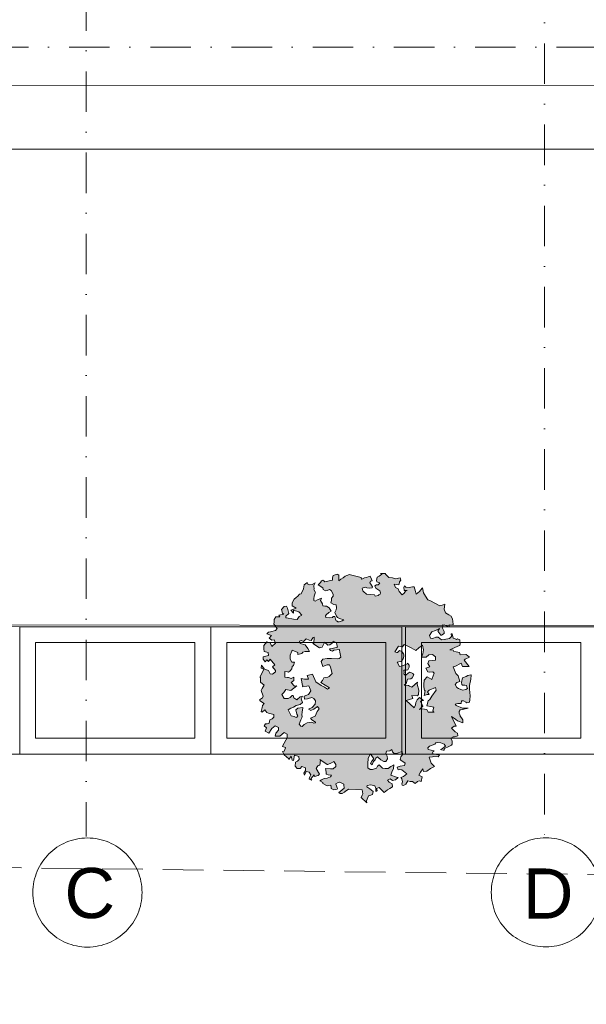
# Model space of a CAD drawing. Header units: centimetres. Extents: x -122 to 72759, y 3298 to 43172.
# Tile 65 of 243: x 36383 to 36561, y 10552 to 10862. Entities that reach past the tile are written whole.
import ezdxf

# ---------------------------------------------------------------- set-up
doc = ezdxf.new("R2010")
doc.units = ezdxf.units.CM
doc.header["$MEASUREMENT"] = 0
doc.linetypes.add('DASH2', pattern=[19.05, 12.7, -6.35])
doc.linetypes.add('DASHDOT', pattern=[25.4, 12.7, -6.35, 0, -6.35])
for name, color, linetype, lineweight in [('0-LINIA ŚREDNIA', 7, 'Continuous', 5), ('0-OSIE', 7, 'DASHDOT', 5), ('1-meble', 7, 'Continuous', 5), ('_ nowe meble', 7, 'Continuous', 5), ('_ ściany konstrukcyjne', 7, 'Continuous', 5), ('PRZERYWANA', 7, 'DASH2', 5), ('wymiarowanie', 7, 'Continuous', 5), ('ZZZ_Xref', 7, 'Continuous', 5)]:
    doc.layers.add(name, color=color, linetype=linetype, lineweight=lineweight)
doc.styles.get("Standard").update_dxf_attribs({"font": 'ARIAL.TTF'})

# ---------------------------------------------------------------- blocks, each defined once
blk = doc.blocks.new('G$CA1DC9C89')
at = {"layer": '0-LINIA ŚREDNIA', "lineweight": 5}
for points in [[(305.83, 544.32), (305.77, 271.56), (305.77, 271.57), (305.87, 205.54), (1959, 205.46), (1959.01, 269.46), (1933.96, 269.46), (1933.96, 765.16), (2471.1, 765.1), (2471.1, 576.1), (2845.26, 576.1), (2845.26, 765.1), (4125.09, 765.11)], [(325.88, 544.32), (325.88, 225.53), (1938.96, 225.46), (1938.96, 249.46), (1913.96, 249.46), (1913.96, 785.16), (2491.1, 785.1), (2491.1, 596.1), (2825.26, 596.1), (2825.26, 628.14), (2825.26, 628.14), (2825.26, 785.1), (4105.09, 785.11)]]:
    blk.add_lwpolyline(points, dxfattribs=at)
at = {"layer": '0-OSIE', "lineweight": 5}
blk.add_lwpolyline([(-236.34, 237.47), (4272.13, 237.47)], dxfattribs=at)
at = {"layer": '0-OSIE', "lineweight": 5, "ltscale": 40}
for centre in [(1758.41, -28.06), (1902.35, -27.99)]:
    blk.add_circle(centre, 17.14, dxfattribs=at)
at = {"layer": '_ nowe meble', "lineweight": 5, "ltscale": 0.5}
for points in [[(162.24, 764.75), (77.15, 765.38), (77.15, 495.81), (65.14, 495.81), (65.14, 465.82), (53.15, 465.82), (53.16, 56.24), (4727.78, 55.45)], [(4749.63, 256.64), (2471.1, 256.64), (2471.1, 763.1), (2451.03, 765.07), (2451.04, 784.96), (2305.04, 785.12), (2305.03, 765.12), (2099.99, 765.2), (2099.98, 784.98), (1954, 785.2), (1953.99, 765.16), (1933.96, 765.16), (1933.96, 269.46), (1959.01, 269.46), (1959, 205.42), (1139.5, 205.5), (1136.5, 205.5), (1136.5, 225.49), (1041.43, 225.5), (1041.43, 205.5), (305.87, 205.54), (305.87, 544.32)]]:
    blk.add_lwpolyline(points, dxfattribs=at)
blk.add_ellipse((1775.61, 50.96), major_axis=(-5, 0), ratio=0.508603, dxfattribs=at)
at = {"layer": '_ ściany konstrukcyjne', "lineweight": 5}
blk.add_lwpolyline([(325.88, 544.32), (325.88, 225.53), (1938.96, 225.46), (1938.96, 249.46), (1913.96, 249.46), (1913.96, 785.16), (2491.1, 785.1), (2491.1, 596.1), (2825.26, 596.1), (2825.26, 628.14), (2825.26, 628.14), (2825.26, 785.1), (4105.09, 785.11)], dxfattribs=at)
at = {"layer": 'PRZERYWANA', "lineweight": 5}
blk.add_lwpolyline([(-389.44, 4.56), (3619.14, -42.34), (5340.22, -63.18)], dxfattribs=at)
at = {"layer": 'wymiarowanie', "lineweight": 5, "ltscale": 0.5}
blk.add_lwpolyline([(2759.45, 55.45), (2759.45, 15.45), (1725.13, 15.45), (1725.13, 3.45), (1437.13, 3.54), (1437.13, -8.46), (957.13, -8.46), (957.13, 3.49), (1.15, 3.49), (1.15, 633.82), (13.15, 633.82), (13.15, 645.82), (25.15, 645.82), (25.14, 705.82), (37.13, 705.82), (36.77, 764.65), (77.15, 765.38), (77.15, 495.81), (65.14, 495.82), (65.14, 465.82), (53.14, 465.82), (53.15, 55.54)], close=True, dxfattribs=at)
at = {"layer": '0-OSIE', "lineweight": 5, "ltscale": 40, "char_height": 15.75, "attachment_point": 7, "rotation": 0}
for s, insert in [('\\pxqc;C', (1739.96, -36.32)), ('\\pxqc;D', (1883.9, -36.25))]:
    blk.add_mtext_dynamic_manual_height_columns(s, width=38.3331, gutter_width=12.5, heights=[17.57], dxfattribs=dict(at, insert=insert))
at = {"lineweight": 5, "ltscale": 0.5}
blk.add_wipeout([(1737.13, 55.45), (1797.13, 55.45), (1797.13, 15.45), (1737.13, 15.45)], dxfattribs=at).dxf.layer = '_ nowe meble'
at = {"layer": '0-OSIE', "lineweight": 5}
blk.add_lwpolyline([(1758.02, 892.87), (1758.02, -10.46)], dxfattribs=at)
at = {"layer": '_ nowe meble', "lineweight": 5, "ltscale": 0.5}
for points in [[(1737.13, 55.45), (1737.13, 15.45), (1797.13, 15.45), (1797.13, 55.45)], [(1742.13, 50.45), (1742.13, 20.45), (1792.13, 20.45), (1792.13, 50.45)]]:
    blk.add_lwpolyline(points, close=True, dxfattribs=at)
at = {"lineweight": 5, "ltscale": 0.5}
blk.add_wipeout([(1797.13, 55.45), (1857.13, 55.45), (1857.13, 15.45), (1797.13, 15.45)], dxfattribs=at).dxf.layer = '_ nowe meble'
at = {"layer": '1-meble', "lineweight": 5}
blk.add_lwpolyline([(1835.6, 50.94), (1835.21, 50.29), (1834.55, 49.77), (1833.9, 49.64), (1833.77, 49.77), (1832.86, 50.55), (1832.73, 50.29), (1832.08, 48.98), (1831.29, 48.85), (1829.21, 50.15), (1829.47, 50.15), (1829.6, 52.11), (1829.21, 51.98), (1828.69, 51.07), (1828.03, 51.2), (1827.12, 51.59), (1826.21, 50.81), (1825.55, 51.07), (1825.03, 50.94), (1825.16, 50.15), (1826.73, 49.77), (1827.64, 48.59), (1828.16, 47.68), (1826.73, 47.68), (1826.08, 47.42), (1825.68, 47.03), (1824.51, 46.76), (1824.51, 47.29), (1822.69, 48.07), (1822.55, 47.81), (1822.03, 46.5), (1822.03, 45.59), (1822.03, 45.2), (1822.55, 44.29), (1823.47, 44.29), (1823.08, 43.24), (1822.69, 42.98), (1822.55, 42.2), (1822.03, 41.55), (1821.51, 41.16), (1821.25, 41.29), (1820.34, 41.42), (1820.34, 39.59), (1821.25, 39.46), (1821.51, 39.46), (1822.42, 39.2), (1823.2, 39.59), (1823.2, 38.55), (1822.42, 37.89), (1823.47, 36.72), (1824.12, 36.85), (1822.29, 35.42), (1822.29, 35.42), (1820.73, 35.67), (1820.08, 34.76), (1819.42, 34.11), (1820.21, 32.94), (1821.38, 32.94), (1822.03, 33.2), (1822.69, 33.85), (1822.95, 33.85), (1823.2, 33.07), (1824.12, 32.42), (1824.25, 32.55), (1825.16, 33.46), (1825.94, 33.59), (1825.55, 32.81), (1825.94, 31.63), (1825.16, 30.98), (1823.99, 30.72), (1823.08, 30.2), (1822.29, 29.81), (1821.38, 29.29), (1822.42, 27.46), (1823.33, 27.2), (1823.99, 26.94), (1824.12, 27.07), (1824.51, 27.46), (1824.12, 27.98), (1823.86, 29.29), (1824.51, 29.81), (1826.08, 30.07), (1826.08, 29.94), (1825.81, 28.63), (1825.68, 27.72), (1825.81, 27.2), (1825.68, 26.81), (1825.42, 26.15), (1824.9, 24.85), (1825.42, 24.2), (1825.81, 24.07), (1826.47, 24.72), (1827.38, 25.24), (1828.82, 25.5), (1829.47, 25.11), (1829.99, 25.24), (1829.99, 25.5), (1828.82, 26.15), (1828.42, 26.68), (1829.86, 27.33), (1830.51, 28.76), (1831.16, 29.67), (1830.64, 30.33), (1829.47, 29.55), (1828.55, 29.16), (1827.77, 29.55), (1828.95, 30.07), (1829.86, 31.11), (1829.99, 32.15), (1829.47, 32.94), (1828.82, 33.2), (1827.77, 32.94), (1827.51, 32.81), (1826.6, 32.68), (1826.47, 33.59), (1827.77, 34.11), (1828.03, 34.5), (1828.55, 35.29), (1827.9, 36.85), (1827.9, 36.85), (1827.25, 36.72), (1825.94, 36.59), (1826.08, 36.98), (1825.94, 36.98), (1825.55, 39.2), (1826.6, 38.94), (1827.77, 38.94), (1827.38, 40.11), (1829.08, 40.5), (1830.12, 38.15), (1831.81, 36.98), (1832.86, 36.46), (1833.77, 35.81), (1834.42, 36.2), (1831.68, 37.89), (1832.21, 38.55), (1832.6, 39.33), (1833.9, 39.59), (1834.29, 39.85), (1835.21, 40.76), (1834.69, 42.72), (1834.42, 43.5), (1833.64, 43.5), (1832.34, 42.98), (1831.81, 44.55), (1832.34, 45.2), (1833.64, 45.46), (1835.08, 45.46), (1836.9, 45.33), (1837.42, 45.46), (1837.95, 45.85), (1837.68, 47.42), (1837.55, 48.07), (1837.55, 48.33), (1835.73, 48.07), (1835.34, 47.81), (1834.69, 47.94), (1834.42, 48.46), (1835.21, 48.59), (1836.12, 48.85), (1836.9, 48.98), (1836.77, 49.37), (1836.64, 50.42)], close=True, dxfattribs=at)
at = {"layer": '_ nowe meble', "lineweight": 5, "ltscale": 0.5}
for points in [[(1797.13, 55.45), (1797.13, 15.45), (1857.13, 15.45), (1857.13, 55.45)], [(1802.13, 50.45), (1802.13, 20.45), (1852.13, 20.45), (1852.13, 50.45)]]:
    blk.add_lwpolyline(points, close=True, dxfattribs=at)
at = {"lineweight": 5, "ltscale": 0.5}
blk.add_wipeout([(1858.29, 55.45), (1918.29, 55.45), (1918.29, 15.45), (1858.29, 15.45)], dxfattribs=at).dxf.layer = '_ nowe meble'
at = {"layer": '1-meble', "lineweight": 5}
h = blk.add_hatch(color=256, dxfattribs=at)
h.dxf.hatch_style = 1
h.paths.add_polyline_path([(1822.69, 62.94), (1823.33, 64.11), (1823.99, 64.63), (1824.51, 65.03), (1825.03, 65.68), (1825.55, 65.81), (1826.21, 67.37), (1826.34, 68.02), (1826.47, 68.55), (1827.25, 69.2), (1827.51, 69.2), (1827.64, 68.81), (1828.03, 68.55), (1828.95, 68.68), (1829.86, 69.2), (1829.47, 68.42), (1829.47, 68.15), (1829.6, 67.37), (1829.47, 67.11), (1829.99, 66.2), (1829.86, 65.94), (1829.6, 65.03), (1829.47, 64.24), (1829.47, 63.72), (1829.86, 63.46), (1830.64, 63.85), (1831.42, 64.24), (1831.94, 64.37), (1831.55, 63.72), (1832.21, 62.68), (1832.34, 62.02), (1832.47, 62.02), (1832.99, 61.9), (1833.51, 61.9), (1834.29, 61.37), (1834.95, 60.33), (1834.16, 59.94), (1833.38, 59.16), (1833.12, 58.9), (1833.25, 58.37), (1834.29, 58.24), (1835.34, 58.37), (1835.6, 58.63), (1836.12, 58.63), (1836.25, 57.85), (1836.51, 57.33), (1836.77, 57.2), (1837.03, 56.94), (1837.42, 56.94), (1838.34, 57.33), (1838.86, 57.59), (1837.55, 57.98), (1837.3, 58.11), (1836.9, 58.37), (1836.64, 58.76), (1836.12, 59.94), (1836.51, 60.72), (1836.64, 61.37), (1836.51, 62.29), (1835.73, 62.42), (1834.82, 62.94), (1835.08, 63.72), (1835.08, 64.37), (1835.6, 65.03), (1835.6, 65.68), (1834.95, 66.85), (1834.42, 67.11), (1833.64, 66.85), (1833.12, 66.72), (1832.47, 67.11), (1832.34, 67.64), (1830.9, 68.55), (1831.03, 68.81), (1831.55, 69.33), (1831.94, 69.85), (1832.34, 70.11), (1832.73, 69.72), (1832.99, 69.59), (1834.29, 69.85), (1835.34, 70.11), (1835.34, 70.76), (1835.6, 71.55), (1836.77, 71.94), (1837.03, 71.81), (1837.3, 71.68), (1837.3, 71.03), (1837.3, 70.37), (1837.3, 69.85), (1837.95, 70.37), (1838.73, 70.76), (1839.38, 71.29), (1839.9, 71.55), (1840.16, 71.68), (1840.56, 71.81), (1844.31, 70.9), (1844.44, 70.37), (1844.57, 70.37), (1845.35, 70.76), (1846.01, 70.9), (1846.53, 71.16), (1847.18, 71.29), (1847.57, 70.37), (1847.83, 69.85), (1847.31, 69.72), (1847.05, 69.2), (1847.44, 68.81), (1847.96, 68.02), (1847.83, 67.64), (1847.05, 67.51), (1846.14, 67.64), (1845.75, 67.9), (1844.7, 67.51), (1844.83, 66.72), (1845.09, 66.46), (1846.01, 65.68), (1847.18, 65.55), (1848.49, 65.42), (1848.74, 65.03), (1849.66, 65.29), (1849.92, 65.42), (1850.31, 65.68), (1850.44, 66.07), (1850.18, 66.72), (1849.01, 67.51), (1848.62, 68.29), (1849.14, 68.55), (1849.66, 68.55), (1850.05, 68.94), (1850.18, 69.2), (1849.27, 69.59), (1849.14, 69.98), (1849.27, 70.5), (1849.4, 71.03), (1850.05, 71.29), (1850.83, 71.94), (1850.96, 72.2), (1850.44, 72.2), (1851.88, 72.2), (1852.14, 71.81), (1853.05, 70.9), (1854.23, 70.76), (1855.14, 70.5), (1856.57, 70.76), (1856.83, 70.11), (1856.44, 69.59), (1856.31, 68.81), (1856.18, 68.55), (1854.74, 68.81), (1855.14, 67.77), (1855.92, 67.37), (1856.31, 66.46), (1857.22, 65.42), (1857.88, 65.94), (1858.27, 66.59), (1858.79, 66.85), (1857.88, 66.85), (1857.75, 67.9), (1858.01, 68.29), (1858.4, 67.9), (1859.44, 67.77), (1860.49, 68.02), (1861.01, 68.02), (1861.4, 66.46), (1861.66, 65.68), (1862.71, 66.46), (1863.49, 67.51), (1863.62, 67.64), (1863.88, 66.07), (1864.53, 65.03), (1865.31, 63.85), (1866.1, 63.59), (1869.09, 62.02), (1870.14, 62.29), (1870.66, 62.55), (1870.4, 60.98), (1870.79, 59.81), (1871.83, 59.16), (1872.62, 58.76), (1873.01, 57.85), (1873.14, 57.2), (1873.27, 56.15), (1872.88, 55.89), (1871.97, 56.02), (1871.97, 55.37), (1871.57, 55.51), (1870.4, 56.02), (1869.88, 55.89), (1870.01, 56.02), (1870.01, 55.37), (1869.88, 54.98), (1870.4, 53.94), (1870.4, 53.29), (1869.62, 52.76), (1869.36, 52.76), (1868.44, 54.07), (1868.96, 54.85), (1867.66, 54.2), (1866.49, 53.81), (1865.83, 52.63), (1866.1, 51.85), (1866.88, 51.72), (1867.79, 52.11), (1868.57, 52.11), (1869.62, 51.33), (1870.4, 51.46), (1872.1, 51.72), (1872.75, 52.37), (1872.62, 53.16), (1872.88, 53.16), (1873.27, 51.85), (1873.92, 51.59), (1874.31, 51.46), (1874.58, 51.59), (1875.36, 51.33), (1875.49, 50.02), (1875.36, 49.51), (1874.71, 49.37), (1872.23, 48.2), (1873.27, 48.07), (1873.4, 47.68), (1874.18, 47.55), (1875.22, 47.29), (1875.49, 46.63), (1877.18, 46.76), (1877.31, 46.76), (1878.36, 45.85), (1877.05, 45.2), (1876.66, 44.94), (1878.23, 42.98), (1877.57, 42.98), (1876.53, 42.98), (1876.14, 42.98), (1875.75, 44.02), (1873.79, 42.98), (1873.27, 42.85), (1874.05, 40.76), (1874.84, 39.98), (1875.36, 38.28), (1874.44, 37.89), (1873.92, 37.24), (1874.44, 36.33), (1874.96, 36.07), (1875.62, 35.67), (1876.27, 35.55), (1877.18, 35.67), (1877.7, 36.07), (1877.57, 36.59), (1877.44, 36.98), (1876.92, 37.11), (1876.14, 37.11), (1876.01, 37.24), (1875.88, 37.89), (1876.14, 39.33), (1877.31, 39.85), (1877.83, 40.11), (1878.75, 40.37), (1878.88, 40.24), (1878.75, 38.94), (1878.36, 36.98), (1878.36, 35.81), (1878.62, 33.72), (1878.49, 32.42), (1878.36, 31.76), (1877.57, 31.5), (1877.18, 31.76), (1876.53, 32.15), (1875.88, 32.15), (1875.75, 31.37), (1874.71, 31.37), (1873.92, 31.11), (1874.18, 30.72), (1876.14, 29.81), (1877.97, 29.81), (1876.14, 29.42), (1875.49, 29.29), (1875.09, 28.76), (1875.09, 28.24), (1875.49, 27.59), (1875.36, 27.59), (1876.27, 26.15), (1876.27, 25.24), (1874.58, 25.89), (1874.05, 26.28), (1872.75, 27.2), (1874.18, 24.2), (1873.53, 24.2), (1872.75, 23.54), (1873.92, 22.37), (1874.58, 21.98), (1874.71, 21.2), (1873.66, 20.81), (1873.27, 20.81), (1872.49, 20.42), (1872.88, 19.5), (1872.88, 18.59), (1872.75, 18.2), (1871.83, 17.81), (1870.53, 17.16), (1870.4, 16.63), (1870.14, 16.63), (1869.62, 16.76), (1869.22, 16.89), (1869.88, 17.16), (1870.79, 17.94), (1870.4, 18.59), (1869.36, 18.98), (1868.44, 19.11), (1867.79, 18.98), (1867.53, 18.59), (1866.62, 18.2), (1865.83, 17.94), (1865.31, 17.42), (1865.44, 16.89), (1867.27, 16.5), (1867.01, 16.24), (1866.62, 15.59), (1868.05, 15.33), (1868.96, 15.2), (1868.57, 14.55), (1867.14, 14.68), (1866.75, 14.55), (1865.7, 14.42), (1866.36, 12.59), (1867.4, 11.54), (1866.1, 10.89), (1864.92, 10.11), (1863.88, 9.98), (1863.75, 10.76), (1862.96, 9.72), (1862.44, 8.81), (1863.49, 8.28), (1863.22, 6.85), (1862.57, 6.98), (1862.05, 6.85), (1861.27, 6.2), (1860.49, 6.85), (1859.7, 6.85), (1859.05, 6.98), (1858.4, 5.94), (1857.62, 5.54), (1857.22, 5.67), (1857.09, 6.07), (1857.35, 6.72), (1857.09, 7.63), (1856.83, 8.02), (1857.62, 8.41), (1858.66, 9.2), (1857.09, 10.5), (1856.31, 10.63), (1855.92, 10.5), (1855.66, 11.29), (1856.57, 11.67), (1858.01, 11.81), (1858.14, 12.59), (1856.83, 13.5), (1856.57, 13.76), (1856.83, 14.55), (1857.35, 15.33), (1857.22, 16.24), (1855.4, 15.59), (1854.62, 15.72), (1854.23, 16.11), (1853.96, 16.89), (1853.31, 16.5), (1852.27, 16.37), (1852.14, 15.59), (1852.53, 14.81), (1852.66, 13.89), (1852.14, 13.11), (1851.49, 13.11), (1850.57, 13.63), (1849.53, 14.55), (1849.01, 14.15), (1848.74, 13.63), (1848.23, 13.11), (1847.96, 12.33), (1847.83, 12.07), (1847.31, 12.46), (1847.7, 13.24), (1848.36, 13.89), (1847.31, 15.46), (1846.53, 14.15), (1846.4, 12.33), (1846.4, 11.16), (1847.18, 10.63), (1847.96, 10.63), (1849.14, 11.02), (1849.53, 11.67), (1850.05, 12.07), (1851.09, 11.02), (1851.88, 10.89), (1852.79, 10.89), (1853.7, 11.54), (1854.62, 12.07), (1854.49, 10.89), (1853.96, 9.72), (1853.7, 8.81), (1855.4, 8.15), (1855.92, 8.02), (1855.14, 7.37), (1854.23, 7.11), (1853.44, 7.63), (1852.66, 7.24), (1853.18, 6.59), (1854.1, 6.07), (1854.23, 5.16), (1853.31, 4.63), (1852.66, 4.24), (1851.62, 3.33), (1850.05, 4.89), (1849.14, 4.63), (1849.4, 3.98), (1849.01, 3.72), (1849.01, 4.63), (1848.62, 5.41), (1847.44, 5.8), (1846.27, 5.54), (1846.14, 5.16), (1847.05, 4.5), (1848.1, 3.72), (1847.96, 2.68), (1847.05, 2.41), (1846.66, 2.28), (1846.01, 0.72), (1846.14, 0.07), (1844.31, 1.76), (1844.7, 2.55), (1844.83, 2.94), (1844.7, 4.24), (1840.42, 4.37), (1839.38, 3.72), (1839.12, 3.46), (1838.34, 3.07), (1837.81, 3.07), (1837.3, 3.33), (1837.81, 3.72), (1838.99, 4.76), (1838.86, 5.8), (1838.86, 5.94), (1837.68, 6.59), (1837.55, 6.59), (1837.16, 6.46), (1836.38, 6.07), (1836.38, 5.94), (1836.9, 4.63), (1836.77, 4.37), (1835.73, 4.24), (1834.95, 4.63), (1834.95, 4.89), (1834.82, 5.67), (1834.03, 5.54), (1833.64, 5.41), (1832.34, 6.2), (1832.34, 6.46), (1831.42, 6.98), (1831.94, 7.37), (1832.73, 7.76), (1833.64, 7.89), (1834.69, 8.28), (1835.08, 8.81), (1834.03, 8.94), (1833.51, 9.07), (1833.38, 9.2), (1833.38, 9.72), (1833.12, 10.89), (1834.69, 10.76), (1835.6, 10.76), (1836.38, 11.54), (1836.38, 12.2), (1835.73, 13.11), (1835.08, 12.72), (1833.9, 12.2), (1833.64, 12.2), (1831.42, 13.76), (1831.55, 13.5), (1831.42, 11.94), (1830.9, 11.81), (1830.51, 11.41), (1830.25, 10.89), (1831.29, 9.07), (1830.9, 8.68), (1829.73, 8.41), (1829.6, 8.94), (1828.55, 7.63), (1828.82, 7.24), (1828.03, 7.5), (1828.16, 8.02), (1828.55, 8.94), (1828.03, 9.72), (1827.12, 9.98), (1826.6, 8.81), (1826.34, 9.46), (1826.86, 10.24), (1826.86, 11.16), (1825.68, 11.54), (1825.16, 10.89), (1824.25, 10.89), (1823.6, 11.67), (1823.73, 12.85), (1824.38, 13.24), (1824.9, 13.76), (1824.77, 14.68), (1823.47, 15.07), (1823.08, 13.37), (1822.69, 13.5), (1822.42, 14.81), (1821.64, 13.76), (1821.64, 13.89), (1820.21, 15.2), (1819.68, 16.24), (1820.21, 16.37), (1820.6, 17.42), (1820.6, 17.54), (1819.68, 17.81), (1819.68, 17.94), (1820.73, 19.76), (1821.12, 20.55), (1821.12, 21.72), (1820.21, 22.24), (1818.77, 21.07), (1817.47, 21.07), (1817.33, 21.07), (1817.6, 21.98), (1818.38, 22.89), (1818.38, 23.81), (1817.33, 24.33), (1816.29, 23.42), (1815.38, 21.98), (1814.21, 22.63), (1814.6, 23.67), (1813.94, 24.33), (1814.34, 24.98), (1814.86, 24.98), (1815.51, 25.11), (1815.64, 26.15), (1816.42, 26.55), (1816.95, 27.07), (1816.95, 27.85), (1815.25, 28.24), (1814.73, 28.5), (1814.08, 29.29), (1813.29, 28.63), (1812.9, 28.76), (1813.29, 30.07), (1813.42, 30.72), (1813.94, 31.37), (1812.77, 32.02), (1812.38, 32.42), (1813.42, 33.07), (1813.55, 33.59), (1812.9, 35.42), (1813.29, 36.07), (1813.94, 37.11), (1812.77, 38.02), (1812.77, 39.59), (1812.51, 39.59), (1813.03, 40.5), (1813.81, 42.07), (1812.9, 42.46), (1813.03, 43.37), (1813.94, 42.2), (1814.6, 41.94), (1815.25, 41.68), (1815.77, 40.63), (1816.55, 40.5), (1817.47, 41.29), (1817.47, 41.68), (1816.55, 42.85), (1817.2, 43.5), (1815.77, 45.2), (1815.25, 44.55), (1814.73, 45.07), (1814.21, 44.42), (1813.55, 45.2), (1813.55, 45.98), (1815.25, 46.37), (1815.12, 47.29), (1813.94, 47.68), (1813.81, 48.46), (1813.81, 49.51), (1814.73, 50.68), (1815.77, 50.42), (1816.29, 49.24), (1817.47, 50.29), (1817.08, 51.33), (1816.29, 51.2), (1815.51, 51.85), (1816.16, 52.63), (1814.73, 53.16), (1815.25, 53.68), (1815.9, 53.81), (1817.47, 54.2), (1817.99, 54.85), (1816.95, 56.29), (1817.08, 56.94), (1817.08, 57.72), (1817.6, 58.5), (1818.77, 58.5), (1818.51, 59.03), (1820.08, 59.42), (1819.68, 59.68), (1819.29, 60.85), (1820.21, 61.77), (1820.86, 61.9), (1821.25, 61.24), (1821.64, 59.55), (1820.73, 58.76), (1820.73, 58.24), (1820.86, 58.24), (1823.08, 57.85), (1824.25, 57.72), (1824.9, 58.63), (1825.68, 59.03), (1824.77, 60.07), (1823.08, 60.59), (1823.08, 59.68), (1822.29, 60.59), (1823.99, 61.24), (1822.69, 62.02)])
h.paths.add_polyline_path([(1854.88, 47.55), (1856.05, 49.37), (1857.35, 49.11), (1857.88, 49.89), (1860.1, 48.85), (1861.53, 47.94), (1862.44, 48.85), (1863.62, 49.64), (1863.88, 48.2), (1863.75, 46.9), (1863.35, 46.11), (1863.49, 45.85), (1864.79, 45.85), (1865.57, 46.63), (1866.75, 46.76), (1867.66, 45.98), (1867.66, 44.94), (1866.75, 44.81), (1865.57, 44.68), (1865.31, 43.89), (1865.96, 42.85), (1865.57, 42.72), (1864.66, 42.46), (1865.31, 41.29), (1865.7, 41.16), (1866.88, 41.29), (1867.27, 40.89), (1866.62, 39.2), (1866.49, 38.81), (1865.05, 39.72), (1864.14, 38.68), (1864.14, 38.42), (1864.01, 37.5), (1864.01, 36.59), (1864.27, 35.42), (1864.4, 35.42), (1864.27, 34.24), (1864.14, 33.85), (1865.05, 34.11), (1865.7, 34.11), (1865.18, 35.03), (1865.7, 35.55), (1867.66, 36.33), (1867.92, 35.55), (1866.49, 33.59), (1865.96, 32.55), (1865.44, 32.15), (1864.92, 30.59), (1866.1, 30.33), (1867.14, 30.2), (1866.88, 29.03), (1867.14, 28.63), (1867.27, 28.63), (1866.23, 28.63), (1865.44, 28.63), (1864.92, 29.42), (1863.49, 29.67), (1863.22, 29.67), (1862.71, 29.42), (1863.75, 30.46), (1862.96, 32.02), (1863.88, 32.28), (1862.71, 33.2), (1861.92, 32.42), (1861.53, 31.63), (1861.4, 30.85), (1861.01, 29.94), (1858.53, 32.28), (1859.57, 32.55), (1860.62, 32.94), (1860.23, 33.85), (1862.05, 33.72), (1862.31, 34.11), (1862.44, 35.55), (1861.92, 37.37), (1862.05, 38.02), (1860.23, 36.46), (1859.57, 36.72), (1859.18, 36.98), (1857.88, 37.11), (1858.53, 37.64), (1858.92, 38.94), (1859.96, 39.07), (1860.36, 39.33), (1860.88, 40.37), (1860.62, 40.76), (1859.96, 41.03), (1859.57, 41.16), (1858.53, 40.37), (1858.27, 40.11), (1857.75, 40.63), (1857.88, 41.03), (1857.75, 41.81), (1858.53, 41.81), (1859.05, 41.94), (1859.44, 42.72), (1859.44, 43.37), (1858.92, 44.02), (1858.79, 43.76), (1857.62, 43.24), (1857.35, 43.11), (1856.44, 42.98), (1855.66, 44.29), (1856.18, 44.42), (1856.96, 44.55), (1857.22, 44.94), (1857.49, 45.33), (1857.75, 46.11), (1857.75, 46.76), (1857.62, 46.9), (1857.09, 47.68), (1856.44, 47.94), (1855.79, 47.29), (1855.53, 47.29)], flags=16)
h.paths.add_polyline_path([(1835.6, 50.94), (1835.21, 50.29), (1834.55, 49.77), (1833.9, 49.64), (1833.77, 49.77), (1832.86, 50.55), (1832.73, 50.29), (1832.08, 48.98), (1831.29, 48.85), (1829.21, 50.15), (1829.47, 50.15), (1829.6, 52.11), (1829.21, 51.98), (1828.69, 51.07), (1828.03, 51.2), (1827.12, 51.59), (1826.21, 50.81), (1825.55, 51.07), (1825.03, 50.94), (1825.16, 50.15), (1826.73, 49.77), (1827.64, 48.59), (1828.16, 47.68), (1826.73, 47.68), (1826.08, 47.42), (1825.68, 47.03), (1824.51, 46.76), (1824.51, 47.29), (1822.69, 48.07), (1822.55, 47.81), (1822.03, 46.5), (1822.03, 45.59), (1822.03, 45.2), (1822.55, 44.29), (1823.47, 44.29), (1823.08, 43.24), (1822.69, 42.98), (1822.55, 42.2), (1822.03, 41.55), (1821.51, 41.16), (1821.25, 41.29), (1820.34, 41.42), (1820.34, 39.59), (1821.25, 39.46), (1821.51, 39.46), (1822.42, 39.2), (1823.2, 39.59), (1823.2, 38.55), (1822.42, 37.89), (1823.47, 36.72), (1824.12, 36.85), (1822.29, 35.42), (1820.73, 35.67), (1820.08, 34.76), (1819.42, 34.11), (1820.21, 32.94), (1821.38, 32.94), (1822.03, 33.2), (1822.69, 33.85), (1822.95, 33.85), (1823.2, 33.07), (1824.12, 32.42), (1824.25, 32.55), (1825.16, 33.46), (1825.94, 33.59), (1825.55, 32.81), (1825.94, 31.63), (1825.16, 30.98), (1823.99, 30.72), (1823.08, 30.2), (1822.29, 29.81), (1821.38, 29.29), (1822.42, 27.46), (1823.33, 27.2), (1823.99, 26.94), (1824.12, 27.07), (1824.51, 27.46), (1824.12, 27.98), (1823.86, 29.29), (1824.51, 29.81), (1826.08, 30.07), (1826.08, 29.94), (1825.81, 28.63), (1825.68, 27.72), (1825.81, 27.2), (1825.68, 26.81), (1825.42, 26.15), (1824.9, 24.85), (1825.42, 24.2), (1825.81, 24.07), (1826.47, 24.72), (1827.38, 25.24), (1828.82, 25.5), (1829.47, 25.11), (1829.99, 25.24), (1829.99, 25.5), (1828.82, 26.15), (1828.42, 26.68), (1829.86, 27.33), (1830.51, 28.76), (1831.16, 29.67), (1830.64, 30.33), (1829.47, 29.55), (1828.55, 29.16), (1827.77, 29.55), (1828.95, 30.07), (1829.86, 31.11), (1829.99, 32.15), (1829.47, 32.94), (1828.82, 33.2), (1827.77, 32.94), (1827.51, 32.81), (1826.6, 32.68), (1826.47, 33.59), (1827.77, 34.11), (1828.03, 34.5), (1828.55, 35.29), (1827.9, 36.85), (1827.25, 36.72), (1825.94, 36.59), (1826.08, 36.98), (1825.94, 36.98), (1825.55, 39.2), (1826.6, 38.94), (1827.77, 38.94), (1827.38, 40.11), (1829.08, 40.5), (1830.12, 38.15), (1831.81, 36.98), (1832.86, 36.46), (1833.77, 35.81), (1834.42, 36.2), (1831.68, 37.89), (1832.21, 38.55), (1832.6, 39.33), (1833.9, 39.59), (1834.29, 39.85), (1835.21, 40.76), (1834.69, 42.72), (1834.42, 43.5), (1833.64, 43.5), (1832.34, 42.98), (1831.81, 44.55), (1832.34, 45.2), (1833.64, 45.46), (1835.08, 45.46), (1836.9, 45.33), (1837.42, 45.46), (1837.95, 45.85), (1837.68, 47.42), (1837.55, 48.07), (1837.55, 48.33), (1835.73, 48.07), (1835.34, 47.81), (1834.69, 47.94), (1834.42, 48.46), (1835.21, 48.59), (1836.12, 48.85), (1836.9, 48.98), (1836.77, 49.37), (1836.64, 50.42)], flags=16)
at = {"layer": '0-OSIE', "lineweight": 5}
blk.add_lwpolyline([(1901.96, 2227.68), (1901.96, -10.39)], dxfattribs=at)
at = {"layer": '1-meble', "lineweight": 5}
for points in [[(1822.69, 62.94), (1823.33, 64.11), (1823.99, 64.63), (1824.51, 65.03), (1825.03, 65.68), (1825.55, 65.81), (1826.21, 67.37), (1826.34, 68.02), (1826.47, 68.55), (1827.25, 69.2), (1827.51, 69.2), (1827.64, 68.81), (1828.03, 68.55), (1828.95, 68.68), (1829.86, 69.2), (1829.47, 68.42), (1829.47, 68.15), (1829.6, 67.37), (1829.47, 67.11), (1829.99, 66.2), (1829.86, 65.94), (1829.6, 65.03), (1829.47, 64.24), (1829.47, 63.72), (1829.86, 63.46), (1830.64, 63.85), (1831.42, 64.24), (1831.94, 64.37), (1831.55, 63.72), (1832.21, 62.68), (1832.34, 62.02), (1832.47, 62.02), (1832.99, 61.9), (1833.51, 61.9), (1834.29, 61.37), (1834.95, 60.33), (1834.16, 59.94), (1833.38, 59.16), (1833.12, 58.9), (1833.25, 58.37), (1834.29, 58.24), (1835.34, 58.37), (1835.6, 58.63), (1836.12, 58.63), (1836.25, 57.85), (1836.51, 57.33), (1836.77, 57.2), (1837.03, 56.94), (1837.42, 56.94), (1838.34, 57.33), (1838.86, 57.59), (1837.55, 57.98), (1837.3, 58.11), (1836.9, 58.37), (1836.64, 58.76), (1836.12, 59.94), (1836.51, 60.72), (1836.64, 61.37), (1836.51, 62.29), (1835.73, 62.42), (1834.82, 62.94), (1835.08, 63.72), (1835.08, 64.37), (1835.6, 65.03), (1835.6, 65.68), (1834.95, 66.85), (1834.42, 67.11), (1833.64, 66.85), (1833.12, 66.72), (1832.47, 67.11), (1832.34, 67.64), (1830.9, 68.55), (1831.03, 68.81), (1831.55, 69.33), (1831.94, 69.85), (1832.34, 70.11), (1832.73, 69.72), (1832.99, 69.59), (1834.29, 69.85), (1835.34, 70.11), (1835.34, 70.11), (1835.34, 70.76), (1835.6, 71.55), (1836.77, 71.94), (1837.03, 71.81), (1837.3, 71.68), (1837.3, 71.03), (1837.3, 70.37), (1837.3, 69.85), (1837.95, 70.37), (1838.73, 70.76), (1839.38, 71.29), (1839.9, 71.55), (1840.16, 71.68), (1840.56, 71.81), (1844.31, 70.9), (1844.44, 70.37), (1844.57, 70.37), (1845.35, 70.76), (1846.01, 70.9), (1846.53, 71.16), (1847.18, 71.29), (1847.57, 70.37), (1847.83, 69.85), (1847.31, 69.72), (1847.05, 69.2), (1847.44, 68.81), (1847.96, 68.02), (1847.83, 67.64), (1847.05, 67.51), (1846.14, 67.64), (1845.75, 67.9), (1844.7, 67.51), (1844.7, 67.51), (1844.83, 66.72), (1845.09, 66.46), (1846.01, 65.68), (1847.18, 65.55), (1848.49, 65.42), (1848.74, 65.03), (1849.66, 65.29), (1849.92, 65.42), (1850.31, 65.68), (1850.44, 66.07), (1850.18, 66.72), (1849.01, 67.51), (1848.62, 68.29), (1849.14, 68.55), (1849.66, 68.55), (1850.05, 68.94), (1850.18, 69.2), (1849.27, 69.59), (1849.14, 69.98), (1849.27, 70.5), (1849.4, 71.03), (1850.05, 71.29), (1850.83, 71.94), (1850.96, 72.2), (1850.44, 72.2), (1851.88, 72.2), (1852.14, 71.81), (1853.05, 70.9), (1854.23, 70.76), (1854.23, 70.76), (1855.14, 70.5), (1856.57, 70.76), (1856.83, 70.11), (1856.44, 69.59), (1856.31, 68.81), (1856.18, 68.55), (1854.74, 68.81), (1855.14, 67.77), (1855.92, 67.37), (1856.31, 66.46), (1857.22, 65.42), (1857.88, 65.94), (1858.27, 66.59), (1858.79, 66.85), (1857.88, 66.85), (1857.75, 67.9), (1858.01, 68.29), (1858.4, 67.9), (1859.44, 67.77), (1860.49, 68.02), (1861.01, 68.02), (1861.4, 66.46), (1861.66, 65.68), (1862.71, 66.46), (1863.49, 67.51), (1863.62, 67.64), (1863.88, 66.07), (1864.53, 65.03), (1865.31, 63.85), (1866.1, 63.59), (1869.09, 62.02), (1870.14, 62.29), (1870.66, 62.55), (1870.4, 60.98), (1870.79, 59.81), (1871.83, 59.16), (1872.62, 58.76), (1873.01, 57.85), (1873.14, 57.2), (1873.27, 56.15), (1872.88, 55.89), (1871.97, 56.02), (1871.97, 55.37), (1871.57, 55.51), (1870.4, 56.02), (1869.88, 55.89), (1870.01, 56.02), (1870.01, 55.37), (1869.88, 54.98), (1870.4, 53.94), (1870.4, 53.29), (1869.62, 52.76), (1869.36, 52.76), (1868.44, 54.07), (1868.96, 54.85), (1867.66, 54.2), (1866.49, 53.81), (1865.83, 52.63), (1866.1, 51.85), (1866.88, 51.72), (1867.79, 52.11), (1868.57, 52.11), (1869.62, 51.33), (1870.4, 51.46), (1872.1, 51.72), (1872.75, 52.37), (1872.62, 53.16), (1872.88, 53.16), (1873.27, 51.85), (1873.92, 51.59), (1874.31, 51.46), (1874.58, 51.59), (1875.36, 51.33), (1875.49, 50.02), (1875.36, 49.51), (1874.71, 49.37), (1872.23, 48.2), (1873.27, 48.07), (1873.4, 47.68), (1874.18, 47.55), (1875.22, 47.29), (1875.49, 46.63), (1877.18, 46.76), (1877.31, 46.76), (1878.36, 45.85), (1877.05, 45.2), (1876.66, 44.94), (1878.23, 42.98), (1877.57, 42.98), (1876.53, 42.98), (1876.14, 42.98), (1875.75, 44.02), (1873.79, 42.98), (1873.27, 42.85), (1874.05, 40.76), (1874.84, 39.98), (1875.36, 38.28), (1874.44, 37.89), (1873.92, 37.24), (1874.44, 36.33), (1874.96, 36.07), (1875.62, 35.67), (1876.27, 35.55), (1877.18, 35.67), (1877.7, 36.07), (1877.57, 36.59), (1877.44, 36.98), (1876.92, 37.11), (1876.14, 37.11), (1876.01, 37.24), (1875.88, 37.89), (1876.14, 39.33), (1877.31, 39.85), (1877.83, 40.11), (1878.75, 40.37), (1878.88, 40.24), (1878.88, 40.24), (1878.75, 38.94), (1878.36, 36.98), (1878.36, 35.81), (1878.62, 33.72), (1878.49, 32.42), (1878.36, 31.76), (1877.57, 31.5), (1877.18, 31.76), (1876.53, 32.15), (1875.88, 32.15), (1875.75, 31.37), (1874.71, 31.37), (1873.92, 31.11), (1874.18, 30.72), (1876.14, 29.81), (1877.97, 29.81), (1876.14, 29.42), (1875.49, 29.29), (1875.09, 28.76), (1875.09, 28.24), (1875.49, 27.59), (1875.36, 27.59), (1876.27, 26.15), (1876.27, 25.24), (1874.58, 25.89), (1874.05, 26.28), (1872.75, 27.2), (1874.18, 24.2), (1873.53, 24.2), (1872.75, 23.54), (1873.92, 22.37), (1874.58, 21.98), (1874.71, 21.2), (1873.66, 20.81), (1873.27, 20.81), (1872.49, 20.42), (1872.88, 19.5), (1872.88, 18.59), (1872.75, 18.2), (1871.83, 17.81), (1870.53, 17.16), (1870.4, 16.63), (1870.14, 16.63), (1869.62, 16.76), (1869.22, 16.89), (1869.88, 17.16), (1870.79, 17.94), (1870.4, 18.59), (1869.36, 18.98), (1868.44, 19.11), (1867.79, 18.98), (1867.53, 18.59), (1866.62, 18.2), (1865.83, 17.94), (1865.31, 17.42), (1865.44, 16.89), (1867.27, 16.5), (1867.01, 16.24), (1866.62, 15.59), (1868.05, 15.33), (1868.96, 15.2), (1868.57, 14.55), (1867.14, 14.68), (1866.75, 14.55), (1865.7, 14.42), (1866.36, 12.59), (1867.4, 11.54), (1866.1, 10.89), (1864.92, 10.11), (1863.88, 9.98), (1863.75, 10.76), (1862.96, 9.72), (1862.44, 8.81), (1863.49, 8.28), (1863.22, 6.85), (1862.57, 6.98), (1862.05, 6.85), (1861.27, 6.2), (1860.49, 6.85), (1859.7, 6.85), (1859.05, 6.98), (1858.4, 5.94), (1857.62, 5.54), (1857.22, 5.67), (1857.09, 6.07), (1857.35, 6.72), (1857.09, 7.63), (1856.83, 8.02), (1857.62, 8.41), (1858.66, 9.2), (1857.09, 10.5), (1856.31, 10.63), (1855.92, 10.5), (1855.66, 11.29), (1856.57, 11.67), (1858.01, 11.81), (1858.14, 12.59), (1856.83, 13.5), (1856.57, 13.76), (1856.83, 14.55), (1857.35, 15.33), (1857.22, 16.24), (1855.4, 15.59), (1854.62, 15.72), (1854.23, 16.11), (1853.96, 16.89), (1853.31, 16.5), (1852.27, 16.37), (1852.14, 15.59), (1852.53, 14.81), (1852.66, 13.89), (1852.14, 13.11), (1851.49, 13.11), (1850.57, 13.63), (1849.53, 14.55), (1849.01, 14.15), (1848.74, 13.63), (1848.23, 13.11), (1847.96, 12.33), (1847.83, 12.07), (1847.31, 12.46), (1847.7, 13.24), (1848.36, 13.89), (1847.31, 15.46), (1846.53, 14.15), (1846.4, 12.33), (1846.4, 11.16), (1847.18, 10.63), (1847.96, 10.63), (1849.14, 11.02), (1849.53, 11.67), (1850.05, 12.07), (1851.09, 11.02), (1851.88, 10.89), (1852.79, 10.89), (1853.7, 11.54), (1854.62, 12.07), (1854.62, 12.07), (1854.49, 10.89), (1853.96, 9.72), (1853.7, 8.81), (1855.4, 8.15), (1855.92, 8.02), (1855.14, 7.37), (1854.23, 7.11), (1853.44, 7.63), (1852.66, 7.24), (1853.18, 6.59), (1854.1, 6.07), (1854.23, 5.16), (1853.31, 4.63), (1852.66, 4.24), (1851.62, 3.33), (1850.05, 4.89), (1849.14, 4.63), (1849.4, 3.98), (1849.01, 3.72), (1849.01, 4.63), (1848.62, 5.41), (1847.44, 5.8), (1846.27, 5.54), (1846.14, 5.16), (1847.05, 4.5), (1848.1, 3.72), (1847.96, 2.68), (1847.05, 2.41), (1846.66, 2.28), (1846.01, 0.72), (1846.14, 0.07), (1844.31, 1.76), (1844.7, 2.55), (1844.83, 2.94), (1844.7, 4.24), (1840.42, 4.37), (1839.38, 3.72), (1839.12, 3.46), (1838.34, 3.07), (1837.81, 3.07), (1837.3, 3.33), (1837.81, 3.72), (1838.99, 4.76), (1838.86, 5.8), (1838.86, 5.94), (1837.68, 6.59), (1837.55, 6.59), (1837.16, 6.46), (1836.38, 6.07), (1836.38, 5.94), (1836.9, 4.63), (1836.77, 4.37), (1835.73, 4.24), (1834.95, 4.63), (1834.95, 4.89), (1834.82, 5.67), (1834.03, 5.54), (1833.64, 5.41), (1832.34, 6.2), (1832.34, 6.46), (1831.42, 6.98), (1831.94, 7.37), (1832.73, 7.76), (1833.64, 7.89), (1834.69, 8.28), (1835.08, 8.81), (1834.03, 8.94), (1833.51, 9.07), (1833.38, 9.2), (1833.38, 9.72), (1833.12, 10.89), (1834.69, 10.76), (1835.6, 10.76), (1836.38, 11.54), (1836.38, 12.2), (1835.73, 13.11), (1835.08, 12.72), (1833.9, 12.2), (1833.64, 12.2), (1831.42, 13.76), (1831.55, 13.5), (1831.42, 11.94), (1830.9, 11.81), (1830.51, 11.41), (1830.25, 10.89), (1831.29, 9.07), (1830.9, 8.68), (1829.73, 8.41), (1829.6, 8.94), (1828.55, 7.63), (1828.82, 7.24), (1828.03, 7.5), (1828.16, 8.02), (1828.55, 8.94), (1828.03, 9.72), (1827.12, 9.98), (1826.6, 8.81), (1826.34, 9.46), (1826.86, 10.24), (1826.86, 11.16), (1825.68, 11.54), (1825.16, 10.89), (1824.25, 10.89), (1823.6, 11.67), (1823.73, 12.85), (1824.38, 13.24), (1824.9, 13.76), (1824.77, 14.68), (1823.47, 15.07), (1823.08, 13.37), (1822.69, 13.5), (1822.42, 14.81), (1821.64, 13.76), (1821.64, 13.89), (1820.21, 15.2), (1819.68, 16.24), (1820.21, 16.37), (1820.6, 17.42), (1820.6, 17.54), (1819.68, 17.81), (1819.68, 17.94), (1820.73, 19.76), (1821.12, 20.55), (1821.12, 21.72), (1820.21, 22.24), (1818.77, 21.07), (1817.47, 21.07), (1817.33, 21.07), (1817.6, 21.98), (1818.38, 22.89), (1818.38, 23.81), (1817.33, 24.33), (1816.29, 23.42), (1815.38, 21.98), (1814.21, 22.63), (1814.6, 23.67), (1813.94, 24.33), (1814.34, 24.98), (1814.86, 24.98), (1815.51, 25.11), (1815.64, 26.15), (1816.42, 26.55), (1816.95, 27.07), (1816.95, 27.85), (1815.25, 28.24), (1814.73, 28.5), (1814.08, 29.29), (1813.29, 28.63), (1812.9, 28.76), (1813.29, 30.07), (1813.42, 30.72), (1813.42, 30.72), (1813.94, 31.37), (1812.77, 32.02), (1812.38, 32.42), (1813.42, 33.07), (1813.55, 33.59), (1812.9, 35.42), (1813.29, 36.07), (1813.94, 37.11), (1812.77, 38.02), (1812.77, 39.59), (1812.51, 39.59), (1813.03, 40.5), (1813.81, 42.07), (1812.9, 42.46), (1813.03, 43.37), (1813.94, 42.2), (1814.6, 41.94), (1815.25, 41.68), (1815.77, 40.63), (1816.55, 40.5), (1817.47, 41.29), (1817.47, 41.68), (1816.55, 42.85), (1817.2, 43.5), (1815.77, 45.2), (1815.25, 44.55), (1814.73, 45.07), (1814.21, 44.42), (1813.55, 45.2), (1813.55, 45.98), (1815.25, 46.37), (1815.12, 47.29), (1813.94, 47.68), (1813.81, 48.46), (1813.81, 49.51), (1814.73, 50.68), (1815.77, 50.42), (1816.29, 49.24), (1817.47, 50.29), (1817.08, 51.33), (1816.29, 51.2), (1815.51, 51.85), (1816.16, 52.63), (1814.73, 53.16), (1815.25, 53.68), (1815.9, 53.81), (1817.47, 54.2), (1817.99, 54.85), (1816.95, 56.29), (1817.08, 56.94), (1817.08, 57.72), (1817.6, 58.5), (1818.77, 58.5), (1818.51, 59.03), (1820.08, 59.42), (1819.68, 59.68), (1819.29, 60.85), (1820.21, 61.77), (1820.86, 61.9), (1821.25, 61.24), (1821.64, 59.55), (1820.73, 58.76), (1820.73, 58.24), (1820.86, 58.24), (1823.08, 57.85), (1824.25, 57.72), (1824.9, 58.63), (1825.68, 59.03), (1824.77, 60.07), (1823.08, 60.59), (1823.08, 59.68), (1822.29, 60.59), (1823.99, 61.24), (1822.69, 62.02)], [(1854.88, 47.55), (1856.05, 49.37), (1857.35, 49.11), (1857.88, 49.89), (1860.1, 48.85), (1861.53, 47.94), (1862.44, 48.85), (1863.62, 49.64), (1863.88, 48.2), (1863.75, 46.9), (1863.35, 46.11), (1863.49, 45.85), (1864.79, 45.85), (1865.57, 46.63), (1866.75, 46.76), (1867.66, 45.98), (1867.66, 44.94), (1866.75, 44.81), (1865.57, 44.68), (1865.31, 43.89), (1865.96, 42.85), (1865.57, 42.72), (1864.66, 42.46), (1865.31, 41.29), (1865.7, 41.16), (1866.88, 41.29), (1867.27, 40.89), (1866.62, 39.2), (1866.49, 38.81), (1865.05, 39.72), (1864.14, 38.68), (1864.14, 38.42), (1864.01, 37.5), (1864.01, 36.59), (1864.27, 35.42), (1864.4, 35.42), (1864.27, 34.24), (1864.14, 33.85), (1865.05, 34.11), (1865.7, 34.11), (1865.18, 35.03), (1865.7, 35.55), (1867.66, 36.33), (1867.92, 35.55), (1866.49, 33.59), (1865.96, 32.55), (1865.44, 32.15), (1864.92, 30.59), (1866.1, 30.33), (1867.14, 30.2), (1866.88, 29.03), (1867.14, 28.63), (1867.27, 28.63), (1866.23, 28.63), (1865.44, 28.63), (1864.92, 29.42), (1863.49, 29.67), (1863.22, 29.67), (1862.71, 29.42), (1863.75, 30.46), (1862.96, 32.02), (1863.88, 32.28), (1862.71, 33.2), (1861.92, 32.42), (1861.53, 31.63), (1861.4, 30.85), (1861.01, 29.94), (1858.53, 32.28), (1859.57, 32.55), (1860.62, 32.94), (1860.23, 33.85), (1860.23, 33.85), (1862.05, 33.72), (1862.31, 34.11), (1862.44, 35.55), (1861.92, 37.37), (1862.05, 38.02), (1860.23, 36.46), (1859.57, 36.72), (1859.18, 36.98), (1857.88, 37.11), (1858.53, 37.64), (1858.92, 38.94), (1859.96, 39.07), (1860.36, 39.33), (1860.88, 40.37), (1860.62, 40.76), (1859.96, 41.03), (1859.57, 41.16), (1858.53, 40.37), (1858.27, 40.11), (1857.75, 40.63), (1857.88, 41.03), (1857.75, 41.81), (1858.53, 41.81), (1859.05, 41.94), (1859.44, 42.72), (1859.44, 43.37), (1858.92, 44.02), (1858.79, 43.76), (1857.62, 43.24), (1857.35, 43.11), (1856.44, 42.98), (1856.44, 42.98), (1855.66, 44.29), (1856.18, 44.42), (1856.96, 44.55), (1857.22, 44.94), (1857.49, 45.33), (1857.75, 46.11), (1857.75, 46.76), (1857.62, 46.9), (1857.09, 47.68), (1856.44, 47.94), (1855.79, 47.29), (1855.53, 47.29)]]:
    blk.add_lwpolyline(points, close=True, dxfattribs=at)
at = {"layer": '_ nowe meble', "lineweight": 5, "ltscale": 0.5}
for points in [[(1858.29, 55.45), (1858.29, 15.45), (1918.29, 15.45), (1918.29, 55.45)], [(1863.29, 50.45), (1863.29, 20.45), (1913.29, 20.45), (1913.29, 50.45)]]:
    blk.add_lwpolyline(points, close=True, dxfattribs=at)

msp = doc.modelspace()

# ---------------------------------------------------------------- block references
at = {"layer": 'ZZZ_Xref'}
msp.add_blockref('G$CA1DC9C89', (34646.15529, 10615.38849), dxfattribs=at)

doc.saveas('drawing.dxf')
